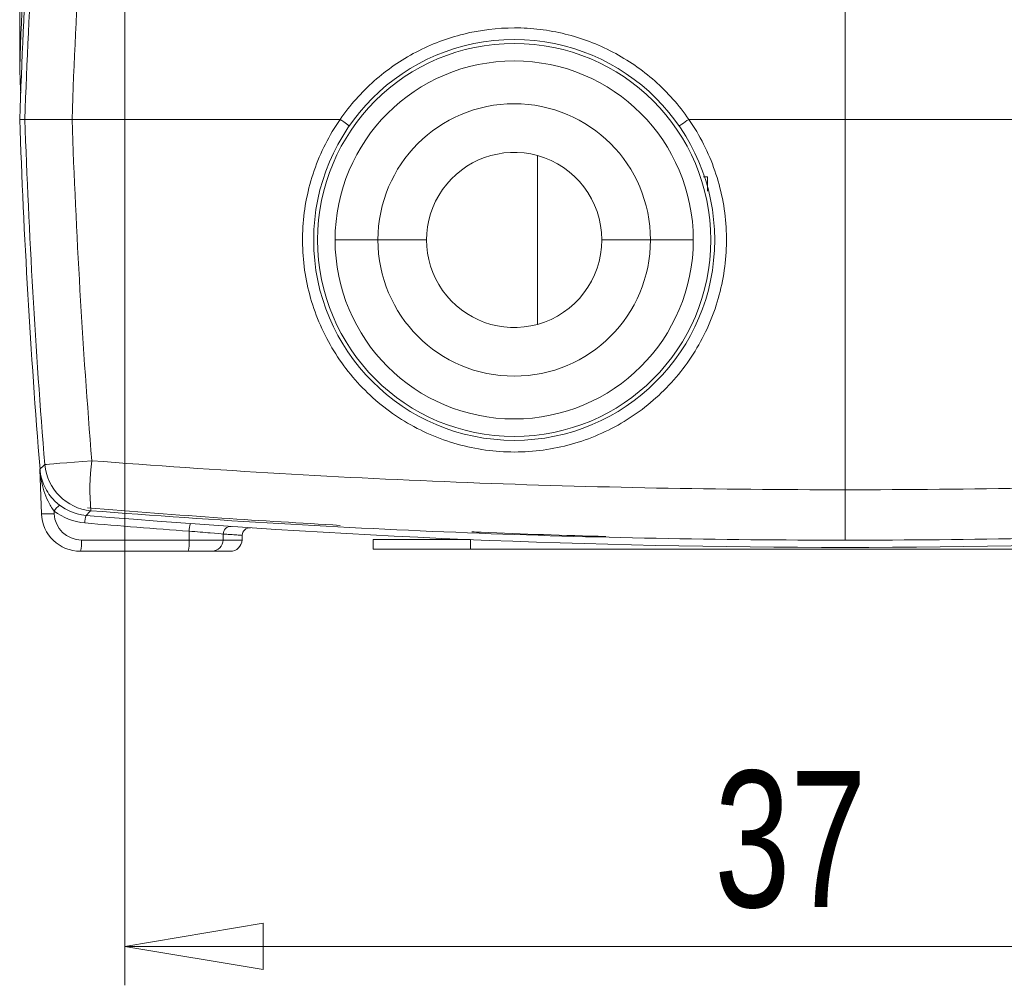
# Model space of a CAD drawing. Header units: millimetres. Extents: x 5 to 415, y 5 to 292.
# Tile 27 of 57: x 64 to 89, y 177 to 202. Entities that reach past the tile are written whole.
import ezdxf

# ---------------------------------------------------------------- set-up
doc = ezdxf.new("R2010")
doc.units = ezdxf.units.MM
doc.styles.add('SLDTEXTSTYLE1', font='TXT', dxfattribs={"width": 0.75})
doc.dimstyles.new('SLDDIMSTYLE4', dxfattribs={"dimtxt": 3.5, "dimasz": 3.556, "dimexe": 0, "dimexo": 0.0625, "dimgap": 0.875, "dimtad": 1, "dimrnd": 1e-09, "dimzin": 12, "dimdsep": 46, "dimtxsty": 'SLDTEXTSTYLE1', "dimblk1": 'CLOSED', "dimblk2": 'CLOSED', "dimsah": 1, "dimcen": 0.09, "dimadec": 0, "dimazin": 3, "dimtfac": 1, "dimtofl": 0, "dimtmove": 0, "dimatfit": 3, "dimldrblk": 'CLOSED', "dimfxl": 1, "dimfrac": 2, "dimtolj": 1, "dimtzin": 12, "dimarcsym": 0})

# ---------------------------------------------------------------- blocks, each defined once
blk = doc.blocks.new('_CLOSED')
at = {"color": 0, "linetype": 'ByBlock', "lineweight": -2}
for p, q in [((-1, 0.166667), (0, 0)), ((-1, 0.166667), (-1, -0.166667)), ((0, 0), (-1, -0.166667)), ((0, 0), (-1, 0))]:
    blk.add_line(p, q, dxfattribs=at)
blk = doc.blocks.new('_D_3')
at = {"color": 7, "linetype": 'Continuous', "lineweight": 0}
for p, q in [((66.541, 212.76), (66.541, 177.02)), ((103.541, 212.76), (103.541, 177.02)), ((66.541, 178.02), (103.541, 178.02))]:
    blk.add_line(p, q, dxfattribs=at)
at = {"color": 7, "linetype": 'Continuous', "lineweight": 0, "xscale": 3.556, "yscale": 3.556, "rotation": 180}
blk.add_blockref('_CLOSED', (66.541, 178.02, -9.607), dxfattribs=at)
at = {"color": 7, "linetype": 'Continuous', "lineweight": 0, "xscale": 3.556, "yscale": 3.556}
blk.add_blockref('_CLOSED', (103.541, 178.02, -9.607), dxfattribs=at)
at = {"color": 7, "linetype": 'Continuous', "lineweight": 0, "insert": (81.683, 182.531), "char_height": 3.5, "attachment_point": 1, "style": 'SLDTEXTSTYLE1'}
blk.add_mtext('37', dxfattribs=at)

msp = doc.modelspace()

# ---------------------------------------------------------------- linework, layer by layer
at = {"color": 7, "linetype": 'Continuous', "lineweight": 15}
for p, q in [((63.841, 200.617), (63.841, 224.21)), ((85.041, 208.793), (85.041, 199.273)), ((63.972, 199.273), (63.841, 199.273)), ((65.185, 199.273), (72.07, 199.273)), ((72.071, 199.273), (72.071, 199.273)), ((81.026, 199.273), (81.026, 199.273)), ((81.026, 199.273), (84.346, 199.273)), ((84.346, 199.273), (85.041, 199.273)), ((85.041, 199.273), (85.041, 189.754)), ((85.736, 199.273), (85.041, 199.273)), ((104.896, 199.273), (85.736, 199.273)), ((77.138, 194.004), (77.138, 198.343)), ((71.941, 196.174), (73.041, 196.174)), ((74.291, 196.174), (73.041, 196.174)), ((80.041, 196.174), (78.791, 196.174)), ((80.041, 196.174), (81.141, 196.174)), ((64.402, 189.139), (64.362, 190.279)), ((85.041, 189.754), (85.041, 188.459)), ((64.726, 189.207), (64.728, 189.139)), ((68.191, 188.463), (68.192, 188.691)), ((65.428, 188.463), (68.191, 188.463)), ((68.191, 188.463), (69.064, 188.463)), ((69.064, 188.463), (69.069, 188.617)), ((69.551, 188.463), (69.555, 188.584)), ((72.916, 188.224), (72.916, 188.474)), ((65.291, 188.18), (65.291, 188.18)), ((68.165, 188.174), (65.401, 188.174)), ((68.779, 188.174), (68.165, 188.174)), ((69.251, 188.174), (68.779, 188.174)), ((75.416, 188.224), (72.916, 188.224)), ((94.666, 188.224), (75.416, 188.224))]:
    msp.add_line(p, q, dxfattribs=at)
at = {"color": 8, "linetype": 'Continuous', "lineweight": 15}
for p, q in [((81.506, 197.8), (81.401, 197.8)), ((81.506, 197.428), (81.506, 197.8)), ((69.064, 188.463), (69.551, 188.463)), ((75.416, 188.473), (75.416, 188.224))]:
    msp.add_line(p, q, dxfattribs=at)
at = {"color": 144, "linetype": 'Continuous', "lineweight": 0}
msp.add_line((72.916, 188.474), (75.416, 188.474), dxfattribs=at)
at = {"color": 7, "linetype": 'Continuous', "lineweight": 15, "flags": 128}
for points in [[(65.692, 190.5), (65.465, 190.482), (65.248, 190.464), (65.048, 190.448), (64.87, 190.434), (64.72, 190.422), (64.604, 190.412), (64.525, 190.406), (64.485, 190.402)], [(64.362, 190.28), (64.462, 190.38), (64.485, 190.402)], [(65.667, 189.216), (65.645, 189.194), (65.544, 189.094)]]:
    msp.add_lwpolyline(points, dxfattribs=at)
at = {"color": 7, "linetype": 'Continuous', "lineweight": 15}
for radius in [5.15, 5.05]:
    msp.add_circle((76.541, 196.174), radius, dxfattribs=at)
for centre, radius, start, end in [((259.222, 193.794), 195.5, 175.36077, 178), ((259.222, 192.451), 195.5, 175.36077, 178), ((259.222, 207.44), 195.5, 182, 182.197), ((76.541, 196.174), 4.6, 0, 180), ((76.541, 196.174), 3.5, 0, 180), ((259.222, 206.096), 195.5, 182, 184.63923), ((76.541, 196.174), 2.25, 74.5911, 285.4089), ((76.541, 196.174), 2.25, 285.4089, 74.5911), ((76.541, 196.174), 4.6, 180, 0), ((76.541, 196.174), 3.5, 180, 0), ((71.851, 189.737), 6.206, 172.9376, 184.8142), ((65.786, 190.517), 1.306, 185.0232, 264.7915), ((65.221, 188.891), 0.588, 127.3064, 147.4701), ((65.64, 190.396), 1.5, 232.4213, 265.1805), ((64.565, 191.341), 2.208, 265.768, 274.232), ((65.401, 189.174), 1, 182, 270), ((65.428, 189.163), 0.7, 182, 270), ((66.067, 188.902), 0.552, 159.7217, 180.0968), ((85.041, 420.274), 232, 265.18047, 274.81953), ((85.023, 420.28), 232.2, 265.18047, 265.84313), ((68.745, 188.698), 0.553, 160.4293, 180.7412), ((69.265, 188.614), 0.196, 87.6218, 179.143), ((69.755, 188.577), 0.2, 86.2895, 178.1008), ((64.587, 188.393), 0.843, 344.9156, 4.7702), ((67.351, 188.393), 0.843, 344.9156, 4.7702), ((68.771, 188.466), 0.292, 271.3979, 359.4586), ((69.251, 188.474), 0.3, 270, 358)]:
    msp.add_arc(centre, radius, start, end, dxfattribs=at)
at = {"color": 144, "linetype": 'Continuous', "lineweight": 0}
msp.add_arc((64.222, 190.273), 0.141, 0.984, 4.6388, dxfattribs=at)
at = {"color": 7, "linetype": 'Continuous', "lineweight": 15}
for points in [[(63.972, 199.273), (64.076, 202.234), (64.247, 205.192), (64.485, 208.145)], [(65.692, 208.047), (65.457, 205.127), (65.288, 202.201), (65.185, 199.273)], [(64.485, 190.402), (64.247, 193.355), (64.076, 196.313), (63.972, 199.273)], [(65.185, 199.273), (65.288, 196.346), (65.457, 193.42), (65.692, 190.5)], [(64.362, 190.284), (64.362, 190.283), (64.362, 190.281), (64.362, 190.28)], [(65.544, 189.094), (65.546, 189.094), (65.547, 189.094), (65.549, 189.094)]]:
    msp.add_open_spline(points, degree=3, dxfattribs=at)
for points, knots in [([(72.071, 199.273), (72.196, 199.455), (72.332, 199.628), (72.625, 199.958), (72.781, 200.114), (73.273, 200.548), (73.631, 200.796), (74.216, 201.102), (74.417, 201.193), (74.825, 201.347), (75.032, 201.412), (75.667, 201.569), (76.109, 201.623), (76.768, 201.623), (76.989, 201.61), (77.425, 201.557), (77.64, 201.517), (78.062, 201.413), (78.27, 201.348), (78.68, 201.193), (78.882, 201.102), (79.464, 200.797), (79.823, 200.55), (80.481, 199.968), (80.776, 199.636), (81.026, 199.273)], [0, 0, 0, 0, 0.0625, 0.0625, 0.125, 0.125, 0.25, 0.25, 0.3125, 0.3125, 0.375, 0.375, 0.5, 0.5, 0.5625, 0.5625, 0.625, 0.625, 0.6875, 0.6875, 0.75, 0.75, 0.875, 0.875, 1, 1, 1, 1]), ([(63.972, 199.273), (63.986, 199.273), (64.026, 199.273), (64.159, 199.273), (64.249, 199.273), (64.58, 199.273), (64.875, 199.273), (65.185, 199.273)], [0, 0, 0, 0, 0.25, 0.25, 0.5, 0.5, 1, 1, 1, 1]), ([(81.026, 199.273), (81.168, 199.069), (81.296, 198.853), (81.519, 198.411), (81.615, 198.185), (81.775, 197.72), (81.84, 197.482), (81.937, 196.995), (81.968, 196.748), (81.998, 196.257), (81.996, 196.011), (81.959, 195.52), (81.924, 195.272), (81.768, 194.546), (81.601, 194.084), (81.14, 193.202), (80.853, 192.8), (80.347, 192.261), (80.163, 192.09), (79.779, 191.779), (79.577, 191.638), (78.947, 191.256), (78.484, 191.056), (77.774, 190.858), (77.533, 190.808), (77.044, 190.741), (76.795, 190.724), (76.051, 190.724), (75.552, 190.794), (74.843, 190.993), (74.611, 191.075), (74.158, 191.271), (73.936, 191.387), (73.303, 191.771), (72.921, 192.08), (72.239, 192.807), (71.955, 193.208), (71.611, 193.864), (71.51, 194.094), (71.343, 194.559), (71.276, 194.795), (71.122, 195.516), (71.084, 196.019), (71.129, 196.755), (71.161, 196.999), (71.258, 197.483), (71.323, 197.725), (71.565, 198.425), (71.787, 198.863), (72.07, 199.273)], [0, 0, 0, 0, 0.03125, 0.03125, 0.0625, 0.0625, 0.09375, 0.09375, 0.125, 0.125, 0.15625, 0.15625, 0.1875, 0.1875, 0.25, 0.25, 0.3125, 0.3125, 0.34375, 0.34375, 0.375, 0.375, 0.4375, 0.4375, 0.46875, 0.46875, 0.5, 0.5, 0.5625, 0.5625, 0.59375, 0.59375, 0.625, 0.625, 0.6875, 0.6875, 0.75, 0.75, 0.78125, 0.78125, 0.8125, 0.8125, 0.875, 0.875, 0.90625, 0.90625, 0.9375, 0.9375, 1, 1, 1, 1]), ([(72.07, 199.273), (72.07, 199.273), (72.07, 199.273), (72.07, 199.273), (72.07, 199.273), (72.071, 199.273), (72.071, 199.273)], [0, 0, 0, 0, 0.0000002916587, 0.0000002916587, 0.0000002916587, 0.0000005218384, 0.0000005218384, 0.0000005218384, 0.0000005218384]), ([(72.071, 199.273), (72.134, 199.229), (72.195, 199.186), (72.281, 199.123), (72.306, 199.104), (72.305, 199.103)], [0, 0, 0, 0, 0.5, 0.5, 1, 1, 1, 1]), ([(81.026, 199.273), (80.961, 199.228), (80.897, 199.184), (80.804, 199.121), (80.777, 199.102), (80.776, 199.103)], [0, 0, 0, 0, 0.5, 0.5, 1, 1, 1, 1]), ([(81.026, 199.273), (81.026, 199.273), (81.026, 199.273), (81.026, 199.273), (81.026, 199.273), (81.026, 199.273), (81.026, 199.273)], [0, 0, 0, 0, 0.0000000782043, 0.0000000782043, 0.0000000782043, 0.0000001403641, 0.0000001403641, 0.0000001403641, 0.0000001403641]), ([(65.692, 190.5), (68.907, 190.25), (72.128, 190.063), (78.581, 189.814), (81.81, 189.754), (85.041, 189.754)], [0, 0, 0, 0, 0.5, 0.5, 1, 1, 1, 1]), ([(104.389, 190.5), (101.174, 190.25), (97.954, 190.063), (91.5, 189.814), (88.271, 189.754), (85.041, 189.754)], [0, 0, 0, 0, 0.5, 0.5, 1, 1, 1, 1]), ([(64.362, 190.28), (64.375, 190.127), (64.414, 189.981), (64.542, 189.704), (64.629, 189.579), (64.952, 189.256), (65.24, 189.121), (65.544, 189.094)], [0, 0, 0, 0, 0.25, 0.25, 0.5, 0.5, 1, 1, 1, 1]), ([(64.726, 189.207), (64.665, 189.285), (64.614, 189.37), (64.527, 189.544), (64.492, 189.634), (64.435, 189.816), (64.412, 189.907), (64.387, 190.046), (64.38, 190.092), (64.372, 190.162), (64.37, 190.185), (64.367, 190.22), (64.366, 190.231), (64.364, 190.254), (64.363, 190.266), (64.362, 190.275)], [0, 0, 0, 0, 0.25, 0.25, 0.5, 0.5, 0.75, 0.75, 0.875, 0.875, 0.9375, 0.9375, 0.96875, 0.96875, 1, 1, 1, 1]), ([(85.041, 188.459), (81.806, 188.459), (78.572, 188.522), (72.111, 188.775), (68.886, 188.964), (65.667, 189.216)], [0, 0, 0, 0, 0.5, 0.5, 1, 1, 1, 1]), ([(85.041, 188.459), (88.276, 188.459), (91.509, 188.522), (97.971, 188.775), (101.195, 188.964), (104.414, 189.216)], [0, 0, 0, 0, 0.5, 0.5, 1, 1, 1, 1]), ([(69.069, 188.617), (69.007, 188.622), (68.889, 188.632), (68.58, 188.658), (68.39, 188.674), (68.192, 188.691)], [0, 0, 0, 0, 0.5, 0.5, 1, 1, 1, 1])]:
    msp.add_open_spline(points, degree=3, knots=knots, dxfattribs=at)
at = {"color": 144, "linetype": 'Continuous', "lineweight": 0}
for points, knots in [([(64.362, 190.275), (64.362, 190.276), (64.362, 190.277), (64.362, 190.278), (64.362, 190.279), (64.362, 190.279), (64.362, 190.279), (64.362, 190.279), (64.362, 190.279), (64.362, 190.279)], [0, 0, 0, 0, 0.000004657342, 0.000004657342, 0.000004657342, 0.000007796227, 0.000007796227, 0.000007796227, 0.000009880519, 0.000009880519, 0.000009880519, 0.000009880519]), ([(65.582, 189.292), (66.732, 189.199), (68.893, 189.025), (71.061, 188.899), (72.075, 188.84)], [0, 0, 0, 0, 0.532086, 1, 1, 1, 1]), ([(75.45, 188.674), (75.531, 188.67), (76.679, 188.615), (77.829, 188.584), (78.898, 188.555)], [0, 0, 0, 0, 0.070423, 1, 1, 1, 1])]:
    msp.add_open_spline(points, degree=3, knots=knots, dxfattribs=at)
at = {"color": 8, "linetype": 'Continuous', "lineweight": 15}
msp.add_open_spline([(69.553, 188.584), (69.553, 188.584), (69.556, 188.584), (69.515, 188.587), (69.396, 188.595), (69.238, 188.606), (69.111, 188.614), (69.069, 188.617)], degree=3, knots=[0, 0, 0, 0, 0.054784, 0.320263, 0.589552, 0.862744, 1, 1, 1, 1], dxfattribs=at)

# ---------------------------------------------------------------- dimensions: what is measured, and where the dimension line sits
at = {"color": 7, "linetype": 'Continuous', "lineweight": 0}
dim = msp.add_linear_dim(base=(103.541, 178.02), p1=(66.541, 213.76), p2=(103.541, 213.76), dimstyle='SLDDIMSTYLE4', dxfattribs=at)
dim.commit()
dim.dimension.update_dxf_attribs({"geometry": '_D_3', "text_midpoint": (84.269, 178.02), "dimtype": 160})

doc.saveas('drawing.dxf')
